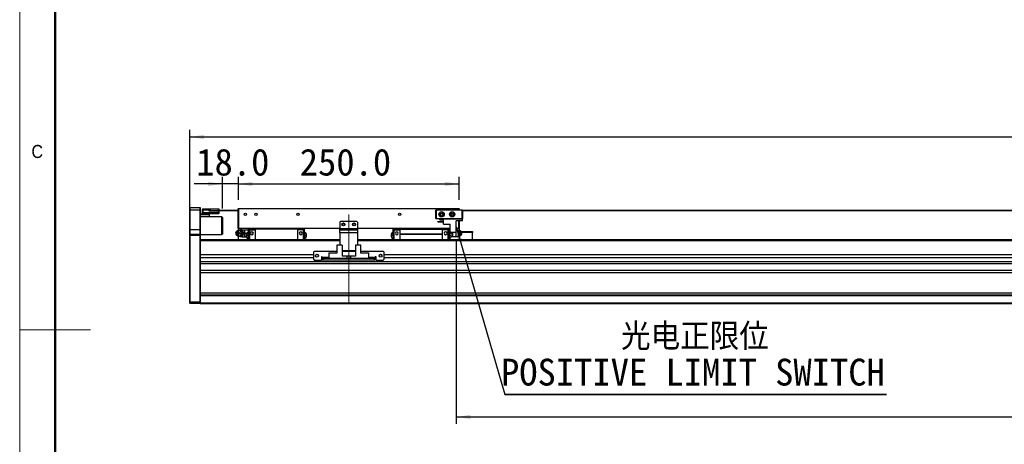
# Model space of a CAD drawing. Header units: millimetres. Extents: x 40 to 3320, y 40 to 2336.
# Tile 2 of 18: x 40 to 1154, y 1058 to 1539. Entities that reach past the tile are written whole.
import ezdxf

# ---------------------------------------------------------------- set-up
doc = ezdxf.new("R2010")
doc.units = ezdxf.units.MM
doc.header["$LTSCALE"] = 8
doc.linetypes.add('CENTERX2', pattern=[20.32, 12.7, -2.54, 2.54, -2.54])
doc.layers.add('DIMNS', color=7, linetype='Continuous')
doc.styles.add('SLDTEXTSTYLE0', font='Gothic.ttf', dxfattribs={"width": 0.913})
doc.styles.add('SLDTEXTSTYLE10', font='txt', dxfattribs={"bigfont": 'bigfont'})
doc.styles.add('SLDTEXTSTYLE7', font='txt')
doc.dimstyles.new('SLDDIMSTYLE0', dxfattribs={"dimtxt": 30.4, "dimasz": 16, "dimexe": 0, "dimexo": 0.0625, "dimgap": 7.6, "dimtad": 2, "dimdec": 1, "dimrnd": 1e-09, "dimzin": 4, "dimdsep": 46, "dimtxsty": 'SLDTEXTSTYLE7', "dimsah": 1, "dimcen": 0.09, "dimadec": 0, "dimazin": 1, "dimtfac": 1, "dimtdec": 1, "dimtmove": 0, "dimatfit": 0, "dimfxl": 0, "dimfrac": 2, "dimtolj": 1, "dimtzin": 12, "dimarcsym": 0})
doc.dimstyles.new('SLDDIMSTYLE1', dxfattribs={"dimtxt": 30.4, "dimasz": 16, "dimexe": 0, "dimexo": 0.0625, "dimgap": 7.6, "dimtad": 2, "dimdec": 1, "dimrnd": 1e-09, "dimzin": 4, "dimdsep": 46, "dimtxsty": 'SLDTEXTSTYLE7', "dimsah": 1, "dimcen": 0.09, "dimadec": 0, "dimazin": 1, "dimtfac": 1, "dimtdec": 1, "dimtofl": 0, "dimtmove": 0, "dimatfit": 3, "dimfxl": 0, "dimfrac": 2, "dimtolj": 1, "dimtzin": 12, "dimarcsym": 0})
doc.dimstyles.new('SLDDIMSTYLE4', dxfattribs={"dimtxt": 0.18, "dimasz": 16, "dimexe": 0, "dimexo": 0.0625, "dimgap": 0, "dimtad": 0, "dimtih": 1, "dimtoh": 1, "dimdec": 0, "dimrnd": 1e-09, "dimzin": 0, "dimdsep": 46, "dimtxsty": 'Standard', "dimsah": 1, "dimcen": 0.09, "dimadec": 0, "dimazin": 0, "dimtfac": 16, "dimtdec": 0, "dimtofl": 0, "dimtmove": 0, "dimatfit": 3, "dimfxl": 0, "dimfrac": 2, "dimtolj": 1, "dimtzin": 0, "dimarcsym": 0})

# ---------------------------------------------------------------- blocks, each defined once
blk = doc.blocks.new('_D_21')
at = {"layer": 'DIMNS'}
for p, q in [((232.4, 1304.8), (232.4, 1414.2)), ((232.4, 1406.2), (2392.4, 1406.2)), ((2392.4, 1304.8), (2392.4, 1414.2))]:
    blk.add_line(p, q, dxfattribs=at)
for points in [[(232.4, 1406.2), (248.4, 1403.8), (248.4, 1408.6)], [(2392.4, 1406.2), (2376.4, 1408.6), (2376.4, 1403.8)]]:
    blk.add_solid(points, dxfattribs=at)
at = {"layer": 'DIMNS', "insert": (1256.3, 1446), "char_height": 30.4, "attachment_point": 1, "style": 'SLDTEXTSTYLE7'}
blk.add_mtext('2160.0', dxfattribs=at)
blk = doc.blocks.new('_D_24')
at = {"layer": 'DIMNS'}
for p, q in [((269.4, 1325.3), (269.4, 1361)), ((287.4, 1335), (287.4, 1361)), ((269.4, 1353), (237.4, 1353)), ((287.4, 1353), (269.4, 1353)), ((287.4, 1353), (319.4, 1353))]:
    blk.add_line(p, q, dxfattribs=at)
for points in [[(269.4, 1353), (253.4, 1355.4), (253.4, 1350.6)], [(287.4, 1353), (303.4, 1350.6), (303.4, 1355.4)]]:
    blk.add_solid(points, dxfattribs=at)
at = {"layer": 'DIMNS', "insert": (239.8, 1392.9), "char_height": 30.4, "attachment_point": 1, "style": 'SLDTEXTSTYLE7'}
blk.add_mtext('18.0', dxfattribs=at)
blk = doc.blocks.new('_D_25')
at = {"layer": 'DIMNS'}
for p, q in [((287.4, 1335), (287.4, 1361)), ((537.4, 1335), (537.4, 1361)), ((287.4, 1353), (537.4, 1353))]:
    blk.add_line(p, q, dxfattribs=at)
for points in [[(287.4, 1353), (303.4, 1350.6), (303.4, 1355.4)], [(537.4, 1353), (521.4, 1355.4), (521.4, 1350.6)]]:
    blk.add_solid(points, dxfattribs=at)
at = {"layer": 'DIMNS', "insert": (356.9, 1392.9), "char_height": 30.4, "attachment_point": 1, "style": 'SLDTEXTSTYLE7'}
blk.add_mtext('250.0', dxfattribs=at)
blk = doc.blocks.new('_D_26')
at = {"layer": 'DIMNS'}
for p, q in [((533.9, 1288), (533.9, 1081.2)), ((2053.9, 1284.5), (2053.9, 1081.2)), ((533.9, 1089.2), (2053.9, 1089.2))]:
    blk.add_line(p, q, dxfattribs=at)
for points in [[(533.9, 1089.2), (549.9, 1086.8), (549.9, 1091.6)], [(2053.9, 1089.2), (2037.9, 1091.6), (2037.9, 1086.8)]]:
    blk.add_solid(points, dxfattribs=at)
at = {"layer": 'DIMNS', "insert": (1256.3, 1129), "char_height": 30.4, "attachment_point": 1, "style": 'SLDTEXTSTYLE7'}
blk.add_mtext('1520.0', dxfattribs=at)
blk = doc.blocks.new('SW_NOTE_8')
at = {"layer": 'DIMNS', "color": 0}
for p, q in [((0, 0), (431.7, 0)), ((431.7, 0), (0, 0)), ((0, 0), (431.7, 0)), ((431.7, 0), (0, 0)), ((0, 0), (431.7, 0)), ((431.7, 0), (0, 0))]:
    blk.add_line(p, q, dxfattribs=at)
at = {"layer": 'DIMNS', "color": 0, "char_height": 30.4, "attachment_point": 2}
for s, insert, style in [('光电正限位', (215.1, 80.9), 'SLDTEXTSTYLE10'), ('POSITIVE LIMIT SWITCH', (212.8, 40.7), 'SLDTEXTSTYLE7')]:
    blk.add_mtext(s, dxfattribs=dict(at, insert=insert, style=style))

msp = doc.modelspace()

# ---------------------------------------------------------------- linework, layer by layer
at = {"color": 7, "linetype": 'Continuous', "lineweight": 18}
for p, q in [((40, 2336), (40, 40)), ((80, 2296), (80, 80)), ((40, 1188), (120, 1188))]:
    msp.add_line(p, q, dxfattribs=at)
at = {"color": 7, "linetype": 'Continuous', "lineweight": 50}
msp.add_line((80, 2296), (80, 80), dxfattribs=at)
at = {"color": 7, "linetype": 'Continuous', "lineweight": 25}
for p, q in [((232.6566935, 1326.1522943), (232.3566437, 1325.8522967)), ((232.3566437, 1323.1522957), (232.3566437, 1325.8522967)), ((232.6566935, 1326.1522943), (232.6566935, 1323.1522957)), ((232.6566935, 1326.1522943), (244.0566778, 1326.1522943)), ((244.0566778, 1323.1522957), (244.0566778, 1326.1522943)), ((244.0566778, 1326.1522943), (244.3567276, 1325.8522967)), ((244.3567276, 1325.8522967), (244.3567276, 1323.1522957)), ((232.6566935, 1323.1522957), (232.3566437, 1323.1522957)), ((232.3566437, 1301.1522958), (232.3566437, 1323.1522957)), ((232.6566935, 1323.1522957), (232.6566935, 1301.1522958)), ((244.0566778, 1323.1522957), (232.6566935, 1323.1522957)), ((244.0566778, 1301.1522958), (244.0566778, 1323.1522957)), ((244.0566778, 1323.1522957), (244.3567276, 1323.1522957)), ((244.3567276, 1323.1522957), (244.3567276, 1301.1522958)), ((244.3567276, 1319.152295), (247.1567154, 1319.152295)), ((254.3567181, 1318.1523005), (244.3567276, 1318.1523005)), ((268.85674, 1315.6522954), (244.3567276, 1315.6522954)), ((246.8566656, 1324.3523011), (247.1567154, 1324.6522987)), ((246.8566656, 1323.1522957), (246.8566656, 1324.3523011)), ((246.8566656, 1320.6522981), (246.8566656, 1323.1522957)), ((246.8566656, 1323.1522957), (247.1567154, 1323.1522957)), ((247.1567154, 1320.6522981), (246.8566656, 1320.6522981)), ((246.8566656, 1319.4523001), (246.8566656, 1320.6522981)), ((247.1567154, 1319.152295), (246.8566656, 1319.4523001)), ((247.1567154, 1324.6522987), (247.1567154, 1323.1522957)), ((247.1567154, 1324.6522987), (254.3567181, 1324.6522987)), ((247.1567154, 1323.1522957), (247.1567154, 1320.6522981)), ((254.3567181, 1323.1522957), (247.1567154, 1323.1522957)), ((247.1567154, 1320.6522981), (247.1567154, 1319.152295)), ((247.1567154, 1320.6522981), (265.0567055, 1320.6522981)), ((265.0567055, 1319.152295), (247.1567154, 1319.152295)), ((254.3567181, 1324.6522987), (254.3567181, 1323.1522957)), ((254.3567181, 1322.352297), (254.3567181, 1323.1522957)), ((254.3567181, 1322.6522947), (265.0567055, 1322.6522947)), ((265.0567055, 1322.352297), (254.3567181, 1322.352297)), ((254.3567181, 1319.152295), (254.3567181, 1318.1523005)), ((254.3567181, 1318.1523005), (254.3567181, 1315.6522954)), ((254.8566818, 1322.8522981), (254.8566818, 1324.8522947)), ((254.8566818, 1324.8522947), (255.3566456, 1324.8522947)), ((255.3566456, 1322.8522981), (254.8566818, 1322.8522981)), ((254.8566818, 1322.8522981), (254.8566818, 1322.6522947)), ((255.3566456, 1324.8522947), (255.3566456, 1322.8522981)), ((255.3566456, 1324.8522947), (264.8566723, 1324.8522947)), ((255.3566456, 1322.8522981), (264.8566723, 1322.8522981)), ((264.8566723, 1322.8522981), (264.8566723, 1324.8522947)), ((264.8566723, 1324.8522947), (265.356636, 1324.8522947)), ((265.356636, 1322.8522981), (264.8566723, 1322.8522981)), ((265.0567055, 1322.6522947), (265.0567055, 1322.352297)), ((265.0567055, 1322.6522947), (265.356636, 1322.352297)), ((287.3567104, 1322.6522947), (265.0567055, 1322.6522947)), ((265.0567055, 1320.6522981), (265.0567055, 1322.352297)), ((265.0567055, 1322.352297), (265.356636, 1322.352297)), ((265.0567055, 1319.152295), (265.0567055, 1320.6522981)), ((265.0567055, 1320.6522981), (265.356636, 1320.6522981)), ((265.0567055, 1319.152295), (265.356636, 1319.4523001)), ((265.356636, 1324.8522947), (265.356636, 1322.8522981)), ((287.3567104, 1322.8522981), (265.356636, 1322.8522981)), ((265.356636, 1322.352297), (265.356636, 1320.6522981)), ((265.356636, 1320.6522981), (265.356636, 1319.4523001)), ((269.3567038, 1315.1522944), (268.85674, 1315.6522954)), ((268.85674, 1295.6522996), (268.85674, 1315.6522954)), ((269.3567038, 1315.1522944), (269.3567038, 1296.1523006)), ((287.656641, 1325.1522997), (287.3567104, 1324.8523021)), ((287.656641, 1324.8523021), (287.3567104, 1324.8523021)), ((287.3567104, 1302.9523039), (287.3567104, 1324.8523021)), ((287.656641, 1325.1522997), (537.0566607, 1325.1522997)), ((287.656641, 1325.1522997), (287.656641, 1324.8523021)), ((537.0566607, 1324.8523021), (287.656641, 1324.8523021)), ((287.656641, 1324.8523021), (287.656641, 1302.9523039)), ((510.8566642, 1323.3523065), (511.156714, 1323.6523042)), ((510.8566642, 1313.9523039), (510.8566642, 1323.3523065)), ((511.156714, 1323.2280383), (510.8566642, 1323.3523065)), ((511.156714, 1323.6523042), (540.556705, 1323.6523042)), ((511.156714, 1323.6523042), (511.28093, 1323.3523065)), ((511.28093, 1323.3523065), (511.156714, 1323.2280383)), ((511.156714, 1323.2280383), (511.156714, 1314.0765646)), ((540.4324293, 1323.3523065), (511.28093, 1323.3523065)), ((537.0566607, 1325.1522997), (537.0566607, 1324.8523021)), ((537.3567104, 1324.8523021), (537.0566607, 1325.1522997)), ((537.0566607, 1323.6523042), (537.0566607, 1324.8523021)), ((537.3567104, 1324.8523021), (537.0566607, 1324.8523021)), ((537.3567104, 1324.8523021), (537.3567104, 1323.6523042)), ((540.556705, 1323.6523042), (540.4324293, 1323.3523065)), ((540.556705, 1323.2280383), (540.4324293, 1323.3523065)), ((540.556705, 1323.6523042), (540.8566952, 1323.3523065)), ((540.8566952, 1323.3523065), (540.556705, 1323.2280383)), ((540.556705, 1314.0765646), (540.556705, 1323.2280383)), ((540.8566952, 1323.3523065), (540.8566952, 1313.9523039)), ((2082.0566773, 1322.8522981), (540.8566952, 1322.8522981)), ((2081.8567038, 1322.6522947), (540.8566952, 1322.6522947)), ((403.3567071, 1310.6523002), (402.3566604, 1309.6523056)), ((402.3566604, 1309.6523056), (402.3566604, 1302.6523063)), ((421.3567138, 1310.6523002), (403.3567071, 1310.6523002)), ((422.3567009, 1309.6523056), (421.3567138, 1310.6523002)), ((422.3567009, 1309.6523056), (422.3567009, 1302.6523063)), ((511.156714, 1314.0765646), (510.8566642, 1313.9523039)), ((511.156714, 1313.6523062), (510.8566642, 1313.9523039)), ((511.156714, 1314.0765646), (511.28093, 1313.9523039)), ((511.28093, 1313.9523039), (511.156714, 1313.6523062)), ((519.3567038, 1313.6523062), (511.156714, 1313.6523062)), ((511.28093, 1313.9523039), (540.4324293, 1313.9523039)), ((513.1566882, 1310.1023057), (513.1566882, 1310.4023034)), ((513.1566882, 1310.4023034), (519.3567038, 1310.4023034)), ((513.1566882, 1310.1023057), (519.3567038, 1310.1023057)), ((515.5566692, 1312.3523066), (515.5566692, 1313.0523035)), ((515.5566692, 1313.0523035), (519.3567038, 1313.0523035)), ((515.5566692, 1312.3523066), (519.3567038, 1312.3523066)), ((519.3567038, 1307.4523056), (519.3567038, 1313.6523062)), ((519.3567038, 1313.6523062), (540.8566952, 1313.6523062)), ((519.3567038, 1307.4523056), (526.9067049, 1307.4523056)), ((526.9067049, 1298.1523046), (526.9067049, 1307.4523056)), ((533.8566661, 1298.1523046), (533.8566661, 1311.0522995)), ((540.8566952, 1311.0522995), (533.8566661, 1311.0522995)), ((537.0566607, 1302.9523039), (537.0566607, 1311.0522995)), ((537.3567104, 1311.0522995), (537.3567104, 1302.9523039)), ((540.4324293, 1313.9523039), (540.556705, 1314.0765646)), ((540.4324293, 1313.9523039), (540.556705, 1313.6523062)), ((540.8566952, 1313.9523039), (540.556705, 1314.0765646)), ((540.8566952, 1313.9523039), (540.556705, 1313.6523062)), ((540.8566952, 1311.0522995), (540.8566952, 1313.6523062)), ((232.6566935, 1301.1522958), (232.3566437, 1301.1522958)), ((232.3566437, 1295.8522955), (232.3566437, 1301.1522958)), ((232.6566935, 1296.1523006), (232.3566437, 1295.8522955)), ((232.3566437, 1294.6522975), (232.3566437, 1295.8522955)), ((232.3566437, 1219.7765621), (232.3566437, 1294.6522975)), ((232.6566935, 1294.6522975), (232.3566437, 1294.6522975)), ((232.6566935, 1301.1522958), (232.6566935, 1296.1523006)), ((244.0566778, 1301.1522958), (232.6566935, 1301.1522958)), ((232.6566935, 1296.1523006), (232.6566935, 1294.6522975)), ((232.6566935, 1296.1523006), (244.0566778, 1296.1523006)), ((244.0566778, 1294.6522975), (232.6566935, 1294.6522975)), ((232.6566935, 1294.6522975), (232.6566935, 1219.652298)), ((244.0566778, 1296.1523006), (244.0566778, 1301.1522958)), ((244.3567276, 1301.1522958), (244.0566778, 1301.1522958)), ((244.0566778, 1294.6522975), (244.0566778, 1296.1523006)), ((244.3567276, 1295.8522955), (244.0566778, 1296.1523006)), ((244.3567276, 1294.6522975), (244.0566778, 1294.6522975)), ((244.0566778, 1219.652298), (244.0566778, 1294.6522975)), ((244.3567276, 1301.1522958), (244.3567276, 1295.8522955)), ((244.3567276, 1295.8522955), (244.3567276, 1294.6522975)), ((244.3567276, 1295.6522996), (268.85674, 1295.6522996)), ((244.3567276, 1294.6522975), (244.3567276, 1289.3664459)), ((268.85674, 1295.6522996), (269.3567038, 1296.1523006)), ((285.5447292, 1299.4399885), (284.9617958, 1298.7825194)), ((284.9617958, 1295.5220858), (285.5447292, 1294.8646167)), ((286.8907213, 1293.9950744), (287.3401403, 1293.9192796)), ((287.656641, 1302.9523039), (287.3567104, 1302.9523039)), ((287.3567104, 1302.9523039), (287.656641, 1302.6523063)), ((287.3567104, 1302.9523039), (287.3567104, 1300.6523022)), ((287.3567104, 1293.652303), (287.3567104, 1289.6523023)), ((289.2940998, 1300.6523022), (287.4907017, 1300.6523022)), ((289.2940998, 1293.652303), (287.4907017, 1293.652303)), ((287.656641, 1302.9523039), (402.3566604, 1302.9523039)), ((287.656641, 1302.9523039), (287.656641, 1302.6523063)), ((402.3566604, 1302.6523063), (287.656641, 1302.6523063)), ((288.683033, 1297.1523026), (290.7666922, 1297.1523026)), ((291.210866, 1300.6523022), (289.2940998, 1300.6523022)), ((291.210866, 1293.652303), (289.2940998, 1293.652303)), ((291.210866, 1300.6523022), (291.9180155, 1300.6523022)), ((291.210866, 1300.6523022), (292.0841932, 1298.9023024)), ((292.0841932, 1295.4023028), (291.210866, 1293.652303)), ((291.210866, 1293.652303), (291.9180155, 1293.652303)), ((291.2566423, 1301.1523033), (294.6816444, 1301.1523033)), ((291.2566423, 1293.1523019), (294.6816444, 1293.1523019)), ((292.9047108, 1298.9023024), (291.9180155, 1300.6523022)), ((291.9180155, 1293.652303), (292.9047108, 1295.4023028)), ((292.0841932, 1298.9023024), (293.0708885, 1297.1523026)), ((293.0708885, 1297.1523026), (292.0841932, 1295.4023028)), ((293.778038, 1297.1523026), (292.9047108, 1298.9023024)), ((292.9047108, 1295.4023028), (293.778038, 1297.1523026)), ((293.0708885, 1297.1523026), (293.778038, 1297.1523026)), ((294.8566437, 1299.1523067), (295.0224638, 1301.1523033)), ((294.8566437, 1299.1523067), (294.8566437, 1301.1523033)), ((295.0224638, 1297.1523026), (294.8566437, 1299.1523067)), ((294.8566437, 1295.152306), (294.8566437, 1299.1523067)), ((294.8566437, 1295.152306), (295.0224638, 1297.1523026)), ((295.0224638, 1293.1523019), (294.8566437, 1295.152306)), ((294.8566437, 1293.1523019), (294.8566437, 1295.152306)), ((295.0224638, 1301.1523033), (298.3566284, 1301.1523033)), ((295.0224638, 1297.1523026), (296.7442036, 1297.1523026)), ((295.0224638, 1293.1523019), (296.3626146, 1293.1523019)), ((296.3566542, 1296.0023055), (296.3566542, 1294.652305)), ((296.3566542, 1294.652305), (296.3566542, 1293.3023045)), ((298.3566284, 1297.9023004), (298.256731, 1297.9023004)), ((298.3566284, 1294.652305), (298.256731, 1294.652305)), ((299.8566389, 1301.752306), (298.3566284, 1301.752306)), ((298.3566284, 1301.752306), (298.3566284, 1300.8123035)), ((299.8566389, 1300.8123035), (298.3566284, 1300.8123035)), ((298.3566284, 1300.8123035), (298.3566284, 1289.6523023)), ((299.8566389, 1301.8523002), (299.8566389, 1300.9023065)), ((299.8566389, 1301.8523002), (306.3566446, 1301.8523002)), ((299.8566389, 1300.9023065), (306.3566446, 1300.9023065)), ((299.8566389, 1300.9023065), (299.8566389, 1289.6523023)), ((306.3566446, 1302.6523063), (306.3566446, 1301.6523043)), ((354.3566823, 1301.6523043), (306.3566446, 1301.6523043)), ((306.3566446, 1301.6523043), (306.3566446, 1289.6523023)), ((354.3566823, 1302.6523063), (354.3566823, 1301.6523043)), ((360.856688, 1301.8523002), (354.3566823, 1301.8523002)), ((354.3566823, 1301.6523043), (354.3566823, 1289.6523023)), ((360.856688, 1300.9023065), (354.3566823, 1300.9023065)), ((360.856688, 1301.8523002), (360.856688, 1300.9023065)), ((360.856688, 1301.752306), (362.3566985, 1301.752306)), ((360.856688, 1300.9023065), (360.856688, 1289.6523023)), ((360.856688, 1300.8123035), (362.3566985, 1300.8123035)), ((362.3566985, 1300.8123035), (362.3566985, 1301.752306)), ((362.3566985, 1289.6523023), (362.3566985, 1300.8123035)), ((362.4567151, 1297.9023004), (362.3566985, 1297.9023004)), ((362.3566985, 1294.652305), (362.4567151, 1294.652305)), ((364.3566728, 1294.652305), (364.3566728, 1296.0023055)), ((364.3566728, 1293.3023045), (364.3566728, 1294.652305)), ((402.3566604, 1302.6523063), (422.3567009, 1302.6523063)), ((402.3566604, 1301.1523033), (402.3566604, 1302.6523063)), ((402.3566604, 1297.6523036), (402.3566604, 1301.1523033)), ((402.3566604, 1301.1523033), (422.3567009, 1301.1523033)), ((422.3567009, 1297.6523036), (402.3566604, 1297.6523036)), ((402.3566604, 1297.6523036), (402.3566604, 1283.5523034)), ((422.3567009, 1302.9523039), (526.9067049, 1302.9523039)), ((422.3567009, 1302.6523063), (422.3567009, 1301.1523033)), ((526.9067049, 1302.6523063), (422.3567009, 1302.6523063)), ((422.3567009, 1301.1523033), (422.3567009, 1297.6523036)), ((422.3567009, 1297.6523036), (422.3567009, 1283.5523034)), ((460.3566885, 1296.0023055), (460.3566885, 1294.652305)), ((460.3566885, 1294.652305), (460.3566885, 1293.3023045)), ((462.3566627, 1297.9023004), (462.2567058, 1297.9023004)), ((462.3566627, 1294.652305), (462.2567058, 1294.652305)), ((463.8566732, 1301.752306), (462.3566627, 1301.752306)), ((462.3566627, 1301.752306), (462.3566627, 1300.8123035)), ((463.8566732, 1300.8123035), (462.3566627, 1300.8123035)), ((462.3566627, 1300.8123035), (462.3566627, 1289.6523023)), ((463.8566732, 1300.9023065), (463.8566732, 1301.8523002)), ((463.8566732, 1301.8523002), (470.356679, 1301.8523002)), ((463.8566732, 1289.6523023), (463.8566732, 1300.9023065)), ((463.8566732, 1300.9023065), (470.356679, 1300.9023065)), ((470.356679, 1301.6523043), (470.356679, 1302.6523063)), ((470.356679, 1296.6523016), (470.356679, 1301.6523043)), ((470.356679, 1301.6523043), (518.356657, 1301.6523043)), ((470.356679, 1296.6523016), (518.356657, 1296.6523016)), ((470.356679, 1296.2523023), (470.356679, 1296.6523016)), ((470.356679, 1296.2523023), (518.356657, 1296.2523023)), ((470.356679, 1289.6523023), (470.356679, 1296.2523023)), ((518.356657, 1301.6523043), (518.356657, 1302.6523063)), ((524.8566627, 1301.8523002), (518.356657, 1301.8523002)), ((518.356657, 1296.6523016), (518.356657, 1301.6523043)), ((524.8566627, 1300.9023065), (518.356657, 1300.9023065)), ((518.356657, 1296.2523023), (518.356657, 1296.6523016)), ((518.356657, 1289.6523023), (518.356657, 1296.2523023)), ((524.8566627, 1300.9023065), (524.8566627, 1301.8523002)), ((524.8566627, 1301.752306), (526.3566732, 1301.752306)), ((524.8566627, 1289.6523023), (524.8566627, 1300.9023065)), ((524.8566627, 1300.8123035), (526.3566732, 1300.8123035)), ((526.3566732, 1300.8123035), (526.3566732, 1301.752306)), ((526.9067049, 1301.1523033), (526.3566732, 1301.1523033)), ((526.3566732, 1289.6523023), (526.3566732, 1300.8123035)), ((526.4566898, 1297.9023004), (526.3566732, 1297.9023004)), ((526.3566732, 1294.652305), (526.4566898, 1294.652305)), ((533.8566661, 1298.1523046), (526.9067049, 1298.1523046)), ((529.6908975, 1297.1523026), (527.9691577, 1297.1523026)), ((529.6908975, 1293.1523019), (528.3507466, 1293.1523019)), ((528.3567071, 1294.652305), (528.3567071, 1296.0023055)), ((528.3567071, 1293.3023045), (528.3567071, 1294.652305)), ((529.7738075, 1298.1523046), (529.6908975, 1297.1523026)), ((529.6908975, 1297.1523026), (529.856658, 1295.152306)), ((529.856658, 1295.152306), (529.6908975, 1293.1523019)), ((529.856658, 1298.1523046), (529.856658, 1295.152306)), ((529.856658, 1295.152306), (529.856658, 1293.1523019)), ((533.4566593, 1293.1523019), (530.0317168, 1293.1523019)), ((533.8566661, 1302.9523039), (537.0566607, 1302.9523039)), ((537.0566607, 1302.6523063), (533.8566661, 1302.6523063)), ((535.259819, 1300.6523022), (536.5155697, 1300.6523022)), ((535.3821874, 1293.652303), (536.5155697, 1293.652303)), ((536.5155697, 1300.6523022), (537.3888969, 1298.9023024)), ((537.2227192, 1300.6523022), (536.5155697, 1300.6523022)), ((537.3888969, 1295.4023028), (536.5155697, 1293.652303)), ((537.2227192, 1293.652303), (536.5155697, 1293.652303)), ((537.3567104, 1302.9523039), (537.0566607, 1302.9523039)), ((537.3567104, 1302.9523039), (537.0566607, 1302.6523063)), ((537.0566607, 1302.9523039), (537.0566607, 1302.6523063)), ((538.2094145, 1298.9023024), (537.2227192, 1300.6523022)), ((537.2227192, 1293.652303), (538.2094145, 1295.4023028)), ((537.3567104, 1302.9523039), (537.3567104, 1300.4146883)), ((537.3567104, 1293.8899169), (537.3567104, 1289.6523023)), ((537.3888969, 1298.9023024), (538.3756518, 1297.1523026)), ((538.3756518, 1297.1523026), (537.3888969, 1295.4023028)), ((539.0828013, 1297.1523026), (538.2094145, 1298.9023024)), ((538.2094145, 1295.4023028), (539.0828013, 1297.1523026)), ((539.0828013, 1297.1523026), (538.3756518, 1297.1523026)), ((539.7515655, 1298.7825194), (539.168632, 1299.4399885)), ((539.168632, 1294.8646167), (539.7515655, 1295.5220858)), ((539.4207001, 1299.1556669), (552.3566961, 1299.1556669)), ((540.3566718, 1297.1523026), (540.0178194, 1297.1523026)), ((552.3566961, 1298.1556648), (540.1496053, 1298.1556648)), ((552.3566961, 1299.1556669), (552.3566961, 1298.1556648)), ((552.3566961, 1289.6523023), (552.3566961, 1298.1556648)), ((287.3567104, 1289.653554), (244.3567276, 1289.653554)), ((402.3566604, 1289.6523023), (244.3567276, 1289.6523023)), ((244.3567276, 1289.3664459), (244.3567276, 1288.6523003)), ((244.3567276, 1288.6523003), (244.3567276, 1272.6491908)), ((298.256731, 1291.4023021), (298.3566284, 1291.4023021)), ((362.3566985, 1291.4023021), (362.4567151, 1291.4023021)), ((398.8566756, 1283.5523034), (398.8566756, 1274.6523017)), ((404.856658, 1283.5523034), (398.8566756, 1283.5523034)), ((404.856658, 1283.5523034), (404.856658, 1271.1523021)), ((419.8567033, 1283.5523034), (419.8567033, 1271.1523021)), ((425.8566856, 1283.5523034), (419.8567033, 1283.5523034)), ((2202.3566723, 1289.6523023), (422.3567009, 1289.6523023)), ((425.8566856, 1274.6523017), (425.8566856, 1283.5523034)), ((462.2567058, 1291.4023021), (462.3566627, 1291.4023021)), ((526.3566732, 1291.4023021), (526.4566898, 1291.4023021)), ((2087.3566627, 1289.653554), (552.3566961, 1289.653554)), ((244.3567276, 1272.6491908), (244.3567276, 1269.2491928)), ((372.356689, 1272.6491908), (244.3567276, 1272.6491908)), ((373.3566761, 1276.652302), (372.356689, 1275.6523037)), ((372.356689, 1275.6523037), (372.356689, 1267.6523024)), ((398.8566756, 1276.652302), (373.3566761, 1276.652302)), ((377.7337432, 1272.6491908), (374.979651, 1272.6491908)), ((382.3566794, 1270.6523048), (381.3566923, 1270.6523048)), ((381.3566923, 1270.6523048), (381.3566923, 1266.6523041)), ((382.3566794, 1269.6523028), (382.3566794, 1270.6523048)), ((389.6566987, 1275.1523027), (397.4566817, 1275.1523027)), ((389.6566987, 1275.1523027), (389.6566987, 1274.6523017)), ((389.6566987, 1274.6523017), (389.6566987, 1268.6523044)), ((398.8566756, 1274.6523017), (389.6566987, 1274.6523017)), ((397.9567051, 1274.6523017), (397.4566817, 1275.1523027)), ((419.8567033, 1277.152303), (404.856658, 1277.152303)), ((419.8567033, 1276.652302), (404.856658, 1276.652302)), ((410.3566766, 1271.1523021), (404.856658, 1271.1523021)), ((410.3566766, 1268.6523044), (410.3566766, 1271.1523021)), ((412.3567104, 1271.1523021), (410.3566766, 1271.1523021)), ((412.3567104, 1271.1523021), (412.3567104, 1268.6523044)), ((414.3566847, 1271.1523021), (412.3567104, 1271.1523021)), ((414.3566847, 1271.1523021), (414.3566847, 1268.6523044)), ((419.8567033, 1271.1523021), (414.3566847, 1271.1523021)), ((451.3566852, 1276.652302), (425.8566856, 1276.652302)), ((435.0566626, 1274.6523017), (425.8566856, 1274.6523017)), ((427.2566795, 1275.1523027), (426.7567158, 1274.6523017)), ((427.2566795, 1275.1523027), (435.0566626, 1275.1523027)), ((435.0566626, 1274.6523017), (435.0566626, 1275.1523027)), ((435.0566626, 1268.6523044), (435.0566626, 1274.6523017)), ((443.3566689, 1270.6523048), (442.3566818, 1270.6523048)), ((442.3566818, 1270.6523048), (442.3566818, 1269.6523028)), ((443.3566689, 1266.6523041), (443.3566689, 1270.6523048)), ((449.7337103, 1272.6491908), (446.9796777, 1272.6491908)), ((452.3566723, 1275.6523037), (451.3566852, 1276.652302)), ((452.3566723, 1267.6523024), (452.3566723, 1275.6523037)), ((2172.3567009, 1272.6491908), (452.3566723, 1272.6491908)), ((244.3567276, 1269.2491928), (244.3567276, 1264.9884516)), ((372.356689, 1269.2491928), (244.3567276, 1269.2491928)), ((2380.3566456, 1264.9884516), (244.3567276, 1264.9884516)), ((244.3567276, 1264.9884516), (244.3567276, 1263.6807816)), ((244.3567276, 1263.6807816), (244.3567276, 1226.4522979)), ((2380.3566456, 1262.3903746), (244.3567276, 1262.3903746)), ((372.356689, 1267.6523024), (373.3566761, 1266.6523041)), ((373.3566761, 1266.6523041), (381.3566923, 1266.6523041)), ((382.3566794, 1269.2491928), (381.3566923, 1269.2491928)), ((382.3566794, 1269.6523028), (382.3566794, 1268.6523044)), ((382.3566794, 1266.6523041), (382.3566794, 1268.6523044)), ((382.3566794, 1268.6523044), (383.3566666, 1268.6523044)), ((383.3566666, 1266.6523041), (382.3566794, 1266.6523041)), ((383.3566666, 1268.6523044), (383.3566666, 1266.6523041)), ((441.3566947, 1268.6523044), (383.3566666, 1268.6523044)), ((441.3566947, 1266.6523041), (383.3566666, 1266.6523041)), ((441.3566947, 1266.6523041), (441.3566947, 1268.6523044)), ((441.3566947, 1268.6523044), (442.3566818, 1268.6523044)), ((442.3566818, 1266.6523041), (441.3566947, 1266.6523041)), ((442.3566818, 1268.6523044), (442.3566818, 1269.6523028)), ((443.3566689, 1269.2491928), (442.3566818, 1269.2491928)), ((442.3566818, 1268.6523044), (442.3566818, 1266.6523041)), ((443.3566689, 1266.6523041), (451.3566852, 1266.6523041)), ((451.3566852, 1266.6523041), (452.3566723, 1267.6523024)), ((2172.3567009, 1269.2491928), (452.3566723, 1269.2491928)), ((2380.3566456, 1254.8848199), (244.3567276, 1254.8848199)), ((2380.3566456, 1252.2867465), (244.3567276, 1252.2867465)), ((2380.3566456, 1229.152298), (244.3567276, 1229.152298)), ((2380.3566456, 1227.1522976), (244.3567276, 1227.1522976)), ((244.3567276, 1226.4522979), (244.3567276, 1226.1522984)), ((2380.3566456, 1226.1522984), (244.3567276, 1226.1522984)), ((244.3567276, 1226.1522984), (244.3567276, 1218.152298)), ((232.3566437, 1219.7765621), (232.6566935, 1219.652298)), ((232.3566437, 1217.952298), (232.3566437, 1219.7765621)), ((232.3566437, 1217.952298), (232.6566935, 1217.652298)), ((232.6566935, 1219.652298), (244.0566778, 1219.652298)), ((232.6566935, 1219.652298), (232.6566935, 1217.652298)), ((244.0566778, 1217.652298), (232.6566935, 1217.652298)), ((244.3567276, 1219.7765621), (244.0566778, 1219.652298)), ((244.0566778, 1217.652298), (244.0566778, 1219.652298)), ((244.3567276, 1217.952298), (244.0566778, 1217.652298)), ((2380.3566456, 1218.152298), (244.3567276, 1218.152298)), ((244.3567276, 1218.152298), (244.3567276, 1217.1522979)), ((2380.3566456, 1217.1522979), (244.3567276, 1217.1522979))]:
    msp.add_line(p, q, dxfattribs=at)
at = {"color": 8, "linetype": 'Continuous', "lineweight": 25}
for p, q in [((298.256731, 1297.9023004), (298.256731, 1294.652305)), ((298.256731, 1294.652305), (298.256731, 1291.4023021)), ((362.4567151, 1294.652305), (362.4567151, 1297.9023004)), ((362.4567151, 1291.4023021), (362.4567151, 1294.652305)), ((462.2567058, 1297.9023004), (462.2567058, 1294.652305)), ((462.2567058, 1294.652305), (462.2567058, 1291.4023021)), ((526.4566898, 1294.652305), (526.4566898, 1297.9023004)), ((526.4566898, 1291.4023021), (526.4566898, 1294.652305)), ((402.3566604, 1288.6523003), (244.3567276, 1288.6523003)), ((2202.3566723, 1288.6523003), (422.3567009, 1288.6523003)), ((389.6566987, 1269.6523028), (382.3566794, 1269.6523028)), ((442.3566818, 1269.6523028), (435.0566626, 1269.6523028))]:
    msp.add_line(p, q, dxfattribs=at)
at = {"color": 7, "linetype": 'Continuous', "lineweight": 25, "flags": 128}
for points in [[(289.2440319, 1293.6955238), (290.0224686, 1293.3474923), (291.2586689, 1293.1523019)], [(291.2554502, 1301.1523033), (290.0193691, 1300.9561146), (289.3793344, 1300.6843621)], [(540.3566718, 1297.1523026), (540.1920438, 1298.05161), (539.7515655, 1298.7825194)], [(539.7515655, 1295.5220858), (540.1920438, 1296.2529952), (540.3566718, 1297.1523026)]]:
    msp.add_lwpolyline(points, dxfattribs=at)
at = {"color": 7, "linetype": 'Continuous', "lineweight": 25}
for centre, radius in [((295.3566866, 1318.652303), 1.25), ((307.3566866, 1318.652303), 1.25), ((354.8566866, 1318.652303), 1.25), ((469.8566866, 1318.652303), 1.25), ((517.3566866, 1318.652303), 3), ((517.3566866, 1318.652303), 1.7), ((517.3566866, 1318.652303), 1.25), ((529.3566866, 1318.652303), 3), ((529.3566866, 1318.652303), 1.7), ((529.3566866, 1318.652303), 1.25), ((406.3566866, 1307.152303), 1.7), ((406.3566866, 1307.152303), 1.25), ((418.3566866, 1307.152303), 1.7), ((418.3566866, 1307.152303), 1.25), ((376.3566866, 1271.652303), 1.7), ((448.3566866, 1271.652303), 1.7)]:
    msp.add_circle(centre, radius, dxfattribs=at)
for centre, radius, start, end in [((286.5198612, 1297.2966643), 2.1679835, 356.1819634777, 183.8180365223), ((286.5198612, 1297.0079409), 2.1679835, 176.1819634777, 3.8180365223), ((287.7460971, 1297.3611452), 3.0278061, 356.0448904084, 136.639690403), ((287.7661144, 1296.8977678), 3.0113544, 222.4667068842, 4.8487123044), ((286.5199208, 1297.2032236), 0.7649342, 356.1830508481, 183.8169491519), ((286.5199208, 1297.1013839), 0.7649341, 176.1832222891, 3.8167777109), ((289.2968594, 1296.6486026), 2.9963009, 248.3867237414, 269.9472296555), ((289.2966942, 1297.6574905), 2.9948129, 90.049634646, 110.9236338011), ((289.2393283, 1297.4658002), 3.1869727, 26.7912947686, 89.0152627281), ((289.2393283, 1296.838805), 3.1869727, 270.9847372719, 333.2087052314), ((288.7828785, 1297.1597602), 3.732979, 359.8855365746, 27.8265624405), ((288.7828785, 1297.144845), 3.732979, 332.1734375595, 0.1144634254), ((298.2566866, 1296.002303), 1.9, 90, 180), ((298.2566866, 1293.302303), 1.9, 180, 270), ((302.7566866, 1297.152303), 1.65, 0, 180), ((302.7566866, 1297.152303), 1.65, 180, 0), ((357.9566866, 1297.152303), 1.65, 0, 180), ((357.9566866, 1297.152303), 1.65, 180, 0), ((362.4566866, 1296.002303), 1.9, 0, 90), ((362.4566866, 1293.302303), 1.9, 270, 360), ((462.2566866, 1296.002303), 1.9, 90, 180), ((462.2566866, 1293.302303), 1.9, 180, 270), ((466.7566866, 1297.152303), 1.65, 0, 180), ((466.7566866, 1297.152303), 1.65, 180, 0), ((521.9566866, 1297.152303), 1.65, 0, 180), ((521.9566866, 1297.152303), 1.65, 180, 0), ((526.4566866, 1296.002303), 1.9, 0, 90), ((526.4566866, 1293.302303), 1.9, 270, 360), ((533.4566866, 1297.152303), 4, 270.0281472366, 84.2608295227), ((534.4576607, 1297.3837186), 3.3012487, 27.3872926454, 66.3984792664), ((534.4573967, 1296.9211687), 3.3016129, 293.6037597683, 332.6104683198), ((534.0638785, 1297.1523026), 3.7574256, 332.2415930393, 27.7584069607), ((536.1425614, 1297.088901), 3.0157699, 302.628600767, 1.2046387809), ((536.1018315, 1297.1946451), 3.0561266, 359.2061440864, 56.4118508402), ((536.7515139, 1297.0670335), 3.2674183, 291.041914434, 1.4954044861), ((536.751084, 1297.2374265), 3.2678443, 358.5073369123, 68.8666353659)]:
    msp.add_arc(centre, radius, start, end, dxfattribs=at)
for points, knots in [([(286.4222288, 1297.1523026), (286.2908369, 1297.1523026), (286.0280938, 1297.1523026), (285.8471441, 1297.1523026), (285.7566833, 1297.1523026)], [0, 0, 0, 0, 0.50007761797, 1, 1, 1, 1]), ([(286.4222288, 1297.1523026), (286.5622589, 1297.1523026), (286.842315, 1297.1523026), (287.136212, 1297.1523026), (287.2831583, 1297.1523026)], [0, 0, 0, 0, 0.5000072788, 1, 1, 1, 1]), ([(291.0700798, 1297.1526826), (291.059706, 1297.4312864), (291.0362587, 1298.0609979), (290.6207217, 1298.9751095), (289.924599, 1299.7770128), (289.000734, 1300.3170843), (287.9847893, 1300.5037671), (287.2200865, 1300.4706021), (286.8678235, 1300.2991148), (286.8178844, 1300.2748037)], [0, 0, 0, 0, 0.1339558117, 0.3027723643, 0.4733540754, 0.6432086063, 0.8100659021, 0.9730737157, 1, 1, 1, 1]), ([(287.6707077, 1293.8635269), (287.7239543, 1293.8534515), (288.1066885, 1293.7810298), (288.8356244, 1293.9562925), (289.729352, 1294.3841838), (290.4526506, 1295.0855822), (290.9151247, 1295.9627316), (291.1242538, 1296.6903119), (291.077663, 1297.087961), (291.0700798, 1297.1526826)], [0, 0, 0, 0, 0.0305831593, 0.2198303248, 0.4055899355, 0.5898629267, 0.7751088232, 0.9633965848, 1, 1, 1, 1]), ([(291.0787821, 1297.1523026), (291.0866691, 1297.1523026), (291.1024433, 1297.1523026), (290.87861, 1297.1523026), (290.7666922, 1297.1523026)], [0, 0, 0, 0, 0.4999950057, 1, 1, 1, 1]), ([(292.5158501, 1297.1523026), (292.1895239, 1297.1523026), (291.5368646, 1297.1523026), (291.2314774, 1297.1523026), (291.0787821, 1297.1523026)], [0, 0, 0, 0, 0.4999946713, 1, 1, 1, 1]), ([(298.256731, 1294.652305), (298.0177155, 1294.652305), (297.6500309, 1294.652305), (297.2076459, 1294.652305), (296.9033167, 1294.652305), (296.6579887, 1294.652305), (296.4210787, 1294.652305), (296.3820349, 1294.652305), (296.3566542, 1294.652305)], [0, 0, 0, 0, 0.2394591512, 0.3683671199, 0.4999894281, 0.6316462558, 0.7605487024, 1, 1, 1, 1]), ([(362.4567151, 1294.652305), (362.695713, 1294.652305), (363.0633812, 1294.652305), (363.5057386, 1294.652305), (363.8101354, 1294.652305), (364.0553243, 1294.652305), (364.2922613, 1294.652305), (364.3312972, 1294.652305), (364.3566728, 1294.652305)], [0, 0, 0, 0, 0.2394465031, 0.3683582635, 0.5000000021, 0.6316354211, 0.7605416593, 1, 1, 1, 1]), ([(462.2567058, 1294.652305), (462.0176871, 1294.652305), (461.6499976, 1294.652305), (461.2076226, 1294.652305), (460.9032259, 1294.652305), (460.6580369, 1294.652305), (460.4210999, 1294.652305), (460.3820641, 1294.652305), (460.3566885, 1294.652305)], [0, 0, 0, 0, 0.2394614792, 0.3683707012, 0.5000098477, 0.6316426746, 0.7605463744, 1, 1, 1, 1]), ([(526.4566898, 1294.652305), (526.6957115, 1294.652305), (527.0633879, 1294.652305), (527.505727, 1294.652305), (527.8101072, 1294.652305), (528.0553644, 1294.652305), (528.2922898, 1294.652305), (528.3313292, 1294.652305), (528.3567071, 1294.652305)], [0, 0, 0, 0, 0.2394627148, 0.3683548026, 0.4999946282, 0.6316407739, 0.7605451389, 1, 1, 1, 1]), ([(537.3705983, 1293.9145932), (537.4987521, 1293.9174019), (537.6947438, 1293.9216974), (537.8663121, 1294.0124105), (537.9256964, 1294.0438086)], [0, 0, 0, 0, 0.6538735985, 1, 1, 1, 1]), ([(537.9357696, 1300.2758095), (537.9225591, 1300.2831084), (537.7542416, 1300.3761055), (537.5559498, 1300.3809038), (537.3732209, 1300.3853256)], [0, 0, 0, 0, 0.078485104, 1, 1, 1, 1]), ([(539.1576648, 1297.1523026), (539.3516135, 1297.1523026), (539.7395126, 1297.1523026), (539.9250502, 1297.1523026), (540.0178194, 1297.1523026)], [0, 0, 0, 0, 0.49999786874, 1, 1, 1, 1])]:
    msp.add_open_spline(points, degree=3, knots=knots, dxfattribs=at)
at = {"color": 8, "linetype": 'Continuous', "lineweight": 25}
for points, knots in [([(291.2566423, 1300.6523022), (291.2566423, 1300.6818917), (291.2566423, 1300.8807008), (291.2566423, 1301.0823172), (291.2566423, 1301.1289746), (291.2566423, 1301.1523033)], [0, 0, 0, 0, 0.0803997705, 0.5402003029, 1, 1, 1, 1]), ([(291.2566423, 1293.1523019), (291.2566423, 1293.1756306), (291.2566423, 1293.222288), (291.2566423, 1293.4239044), (291.2566423, 1293.6227136), (291.2566423, 1293.652303)], [0, 0, 0, 0, 0.4597996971, 0.9196002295, 1, 1, 1, 1]), ([(533.4566593, 1298.1523046), (533.4566593, 1297.8209234), (533.4566593, 1296.9822859), (533.4566593, 1295.5761794), (533.4566593, 1294.2586589), (533.4566593, 1293.332437), (533.4566593, 1293.212347), (533.4566593, 1293.1523019)], [0, 0, 0, 0, 0.1403918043, 0.3552942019, 0.5701958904, 0.7850980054, 1, 1, 1, 1])]:
    msp.add_open_spline(points, degree=3, knots=knots, dxfattribs=at)
at = {"layer": 'DIMNS', "linetype": 'CENTERX2', "lineweight": 18}
msp.add_line((412.3566866, 1216.852303), (412.3566866, 1326.452303), dxfattribs=at)

# ---------------------------------------------------------------- block references
at = {"layer": 'DIMNS'}
msp.add_blockref('SW_NOTE_8', (588.9423077, 1114.4230769), dxfattribs=at)

# ---------------------------------------------------------------- texts
at = {"color": 7, "linetype": 'Continuous', "lineweight": 0, "insert": (53.3333333, 1397.1704528), "char_height": 14.8166667, "attachment_point": 1, "style": 'SLDTEXTSTYLE0'}
msp.add_mtext('C', dxfattribs=at)

# ---------------------------------------------------------------- dimensions: what is measured, and where the dimension line sits
at = {"layer": 'DIMNS'}
for base, p1, p2, dimstyle, picture, middle in [((2392.3566866, 1406.152298), (232.3566866, 1294.652298), (2392.3566866, 1294.652298), 'SLDDIMSTYLE1', '_D_21', (1315.7114589, 1406.152298)), ((269.3566866, 1352.9641886), (287.3566866, 1324.852303), (269.3566866, 1315.152298), 'SLDDIMSTYLE0', '_D_24', (277.2135869, 1352.9641886)), ((537.3566866, 1352.9641886), (287.3566866, 1324.852303), (537.3566866, 1324.852303), 'SLDDIMSTYLE1', '_D_25', (405.3165902, 1352.9641886))]:
    dim = msp.add_linear_dim(base=base, p1=p1, p2=p2, angle=0, dimstyle=dimstyle, dxfattribs=at)
    dim.commit()
    dim.dimension.update_dxf_attribs({"geometry": picture, "text_midpoint": middle, "dimtype": 160})
dim = msp.add_linear_dim(base=(2053.8566866, 1089.152298), p1=(533.8566866, 1298.152303), p2=(2053.8566866, 1294.652303), dimstyle='SLDDIMSTYLE1', dxfattribs=at)
dim.commit()
dim.dimension.update_dxf_attribs({"geometry": '_D_26', "text_midpoint": (1315.7114589, 1089.152298), "dimtype": 160})

# ---------------------------------------------------------------- leaders
msp.add_leader([(533.8566866, 1304.5966145), (588.9423077, 1114.4230769)], dimstyle='SLDDIMSTYLE4', dxfattribs=at)

doc.saveas('drawing.dxf')
